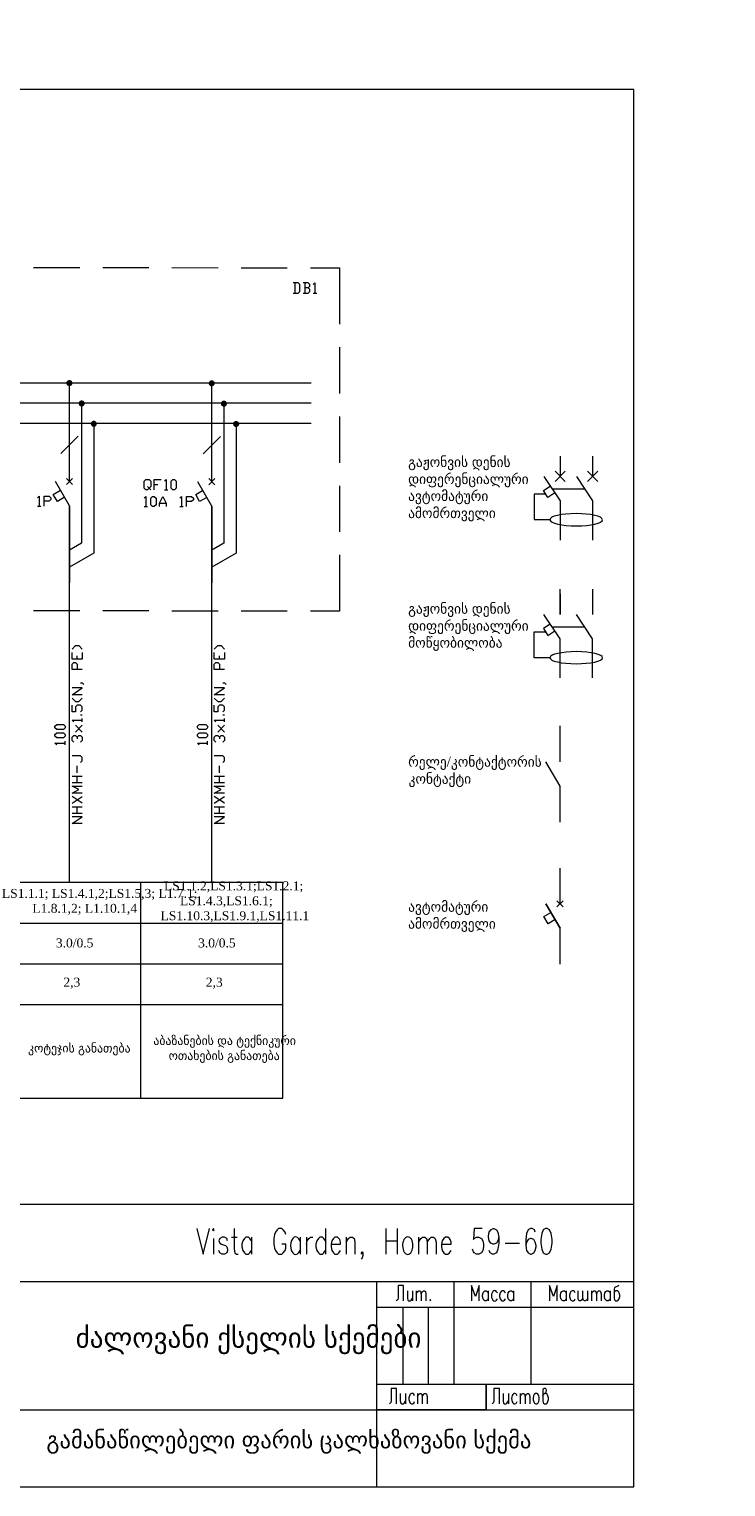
# Model space of a CAD drawing. Header units: millimetres. Extents: x 413 to 305578, y 115 to 38116.
# Tile 190 of 194: x 227718 to 245744, y 361 to 38070. Entities that reach past the tile are written whole.
import ezdxf

# ---------------------------------------------------------------- set-up
doc = ezdxf.new("R2010")
doc.units = ezdxf.units.MM
for name, color, linetype in [('PDF _Рамка1', 7, 'Continuous'), ('PDF _Схема', 7, 'Continuous'), ('PDF _Текст', 7, 'Continuous'), ('PDF _Форматка', 7, 'Continuous'), ('PDF _Элемент', 7, 'Continuous')]:
    doc.layers.add(name, color=color, linetype=linetype)
doc.styles.add('PDF Sylfaen', font='sylfaen.ttf')

msp = doc.modelspace()

# ---------------------------------------------------------------- linework, layer by layer
at = {"layer": 'PDF _Рамка1', "lineweight": 0}
for points in [[(227834, 31904), (229027, 31904)], [(229624, 31904), (230818, 31900)], [(231414, 31900), (232608, 31896)], [(233204, 31896), (234398, 31896)], [(234995, 31892), (235750, 31892), (235750, 30436)], [(235750, 29839), (235750, 28646)], [(229075, 28379), (229075, 24775), (228761, 24596)], [(232759, 28379), (232759, 24775), (232445, 24596)], [(235750, 28049), (235750, 26855)], [(229393, 27854), (229393, 24516), (228761, 24154)], [(233073, 27854), (233073, 24516), (232445, 24150)], [(235750, 26259), (235750, 25065)], [(235750, 24469), (235750, 23013), (234995, 23013)], [(242298, 23585), (242298, 22929)], [(229027, 23021), (227834, 23025)], [(230818, 23021), (229624, 23021)], [(232608, 23017), (231414, 23017)], [(234398, 23013), (233204, 23017)], [(230603, 15995), (230603, 10418)], [(197465, 14941), (234282, 14941)], [(197465, 13891), (234282, 13891)], [(197465, 12841), (234282, 12841)]]:
    msp.add_lwpolyline(points, dxfattribs=at)
msp.add_lwpolyline([(234282, 10418), (234282, 15995), (197465, 15995), (197465, 10418)], close=True, dxfattribs=at)
at = {"layer": 'PDF _Схема', "lineweight": 0}
for points in [[(197589, 28924), (235014, 28924)], [(197589, 28399), (235014, 28399)], [(197589, 27874), (235014, 27874)], [(228538, 27094), (228984, 27540)], [(232222, 27086), (232667, 27532)], [(230782, 26243), (230825, 26199), (230782, 26155), (230738, 26155), (230694, 26199), (230694, 26374), (230738, 26418), (230825, 26418), (230869, 26374), (230869, 26243), (230825, 26199), (230869, 26155)], [(230957, 26155), (230957, 26418), (231132, 26418)], [(231219, 26374), (231263, 26418), (231263, 26155)], [(230957, 26287), (231044, 26287)], [(231219, 26155), (231307, 26155)], [(227933, 25944), (227977, 25988), (227977, 25726)], [(227933, 25726), (228021, 25726)], [(228108, 25726), (228108, 25988), (228240, 25988), (228283, 25944), (228283, 25901), (228240, 25857), (228108, 25857)], [(230694, 25937), (230738, 25980), (230738, 25718)], [(230694, 25718), (230782, 25718)], [(231088, 25718), (231088, 25805), (231176, 25980), (231263, 25805), (231263, 25718)], [(231088, 25805), (231263, 25805)], [(231613, 25937), (231657, 25980), (231657, 25718)], [(231613, 25718), (231701, 25718)], [(231788, 25718), (231788, 25980), (231919, 25980), (231967, 25937), (231967, 25893), (231919, 25849), (231788, 25849)]]:
    msp.add_lwpolyline(points, dxfattribs=at)
for points in [[(231438, 26155), (231394, 26199), (231394, 26374), (231438, 26418), (231482, 26418), (231526, 26374), (231526, 26199), (231482, 26155)], [(230913, 25718), (230869, 25761), (230869, 25937), (230913, 25980), (230957, 25980), (231001, 25937), (231001, 25761), (230957, 25718)]]:
    msp.add_lwpolyline(points, close=True, dxfattribs=at)
at = {"layer": 'PDF _Текст', "lineweight": 0}
for points in [[(234545, 31243), (234676, 31243), (234720, 31287), (234720, 31462), (234676, 31506), (234545, 31506)], [(234589, 31506), (234589, 31243)], [(234939, 31375), (234983, 31418), (234983, 31462), (234939, 31506), (234808, 31506)], [(234808, 31243), (234939, 31243), (234983, 31287), (234983, 31331), (234939, 31375), (234851, 31375)], [(234851, 31506), (234851, 31243)], [(235070, 31462), (235114, 31506), (235114, 31243)], [(235070, 31243), (235158, 31243)], [(228828, 22034), (228916, 22122), (229004, 22122), (229091, 22034)], [(229091, 21947), (229091, 21771), (228828, 21771), (228828, 21947)], [(232508, 22034), (232596, 22122), (232683, 22122), (232771, 22034)], [(232771, 21947), (232771, 21771), (232508, 21771), (232508, 21947)], [(229091, 21509), (228828, 21509), (228828, 21640), (228872, 21684), (228916, 21684), (228960, 21640), (228960, 21509)], [(228960, 21771), (228960, 21859)], [(232771, 21509), (232508, 21509), (232508, 21640), (232552, 21684), (232596, 21684), (232640, 21640), (232640, 21509)], [(232640, 21771), (232640, 21859)], [(229047, 21159), (229091, 21159), (229135, 21115)], [(232727, 21159), (232771, 21159), (232815, 21115)], [(229091, 20853), (228828, 20853), (229091, 21028), (228828, 21028)], [(228828, 20765), (228916, 20677), (229004, 20677), (229091, 20765)], [(232771, 20853), (232508, 20853), (232771, 21028), (232508, 21028)], [(232508, 20765), (232596, 20677), (232683, 20677), (232771, 20765)], [(229047, 20411), (229091, 20455), (229091, 20542), (229047, 20586), (228960, 20586), (228916, 20542), (228916, 20411), (228828, 20411), (228828, 20586)], [(232727, 20411), (232771, 20455), (232771, 20542), (232727, 20586), (232640, 20586), (232596, 20542), (232596, 20411), (232508, 20411), (232508, 20586)], [(228872, 20148), (228828, 20192), (229091, 20192)], [(229091, 19886), (228916, 20061)], [(228916, 19886), (229091, 20061)], [(229091, 20323), (229047, 20323)], [(229091, 20148), (229091, 20236)], [(232552, 20148), (232508, 20192), (232771, 20192)], [(232771, 19886), (232596, 20061)], [(232596, 19886), (232771, 20061)], [(232771, 20323), (232727, 20323)], [(232771, 20148), (232771, 20236)], [(228653, 19560), (228653, 19647)], [(228872, 19623), (228828, 19667), (228828, 19755), (228872, 19798), (228916, 19798), (228960, 19755), (228960, 19711)], [(228960, 19755), (229004, 19798), (229047, 19798), (229091, 19755), (229091, 19667), (229047, 19623)], [(232333, 19560), (232333, 19647)], [(232552, 19623), (232508, 19667), (232508, 19755), (232552, 19798), (232596, 19798), (232640, 19755), (232640, 19711)], [(232640, 19755), (232683, 19798), (232727, 19798), (232771, 19755), (232771, 19667), (232727, 19623)], [(228431, 19560), (228387, 19603), (228653, 19603)], [(229047, 19098), (229091, 19142), (229091, 19229), (229047, 19273), (228828, 19273)], [(232114, 19560), (232071, 19603), (232333, 19603)], [(232727, 19098), (232771, 19142), (232771, 19229), (232727, 19273), (232508, 19273)], [(228960, 18836), (228960, 19011)], [(232640, 18836), (232640, 19011)], [(228828, 18748), (229091, 18748)], [(229091, 18573), (228828, 18573)], [(229091, 18307), (228828, 18307), (229004, 18398), (228828, 18486), (229091, 18486)], [(228960, 18573), (228960, 18748)], [(232508, 18748), (232771, 18748)], [(232771, 18573), (232508, 18573)], [(232771, 18307), (232508, 18307), (232683, 18398), (232508, 18486), (232771, 18486)], [(232640, 18573), (232640, 18748)], [(229091, 18044), (228828, 18219)], [(228828, 18044), (229091, 18219)], [(232771, 18044), (232508, 18219)], [(232508, 18044), (232771, 18219)], [(228828, 17956), (229091, 17956)], [(229091, 17781), (228828, 17781)], [(228960, 17781), (228960, 17956)], [(232508, 17956), (232771, 17956)], [(232771, 17781), (232508, 17781)], [(232640, 17781), (232640, 17956)], [(229091, 17519), (228828, 17519), (229091, 17694), (228828, 17694)], [(232771, 17519), (232508, 17519), (232771, 17694), (232508, 17694)]]:
    msp.add_lwpolyline(points, dxfattribs=at)
for points in [[(228653, 19997), (228610, 19953), (228431, 19953), (228387, 19997), (228387, 20041), (228431, 20085), (228610, 20085), (228653, 20041)], [(232333, 19997), (232289, 19953), (232114, 19953), (232071, 19997), (232071, 20041), (232114, 20085), (232289, 20085), (232333, 20041)], [(228653, 19778), (228610, 19735), (228431, 19735), (228387, 19778), (228387, 19822), (228431, 19866), (228610, 19866), (228653, 19822)], [(232333, 19778), (232289, 19735), (232114, 19735), (232071, 19778), (232071, 19822), (232114, 19866), (232289, 19866), (232333, 19822)]]:
    msp.add_lwpolyline(points, close=True, dxfattribs=at)
at = {"layer": 'PDF _Форматка', "lineweight": 0}
for points in [[(188873, 38070), (188873, 36510), (188873, 361), (243364, 361), (243364, 36510), (200174, 36510)], [(218776, 361), (218776, 7673), (243364, 7673)], [(232055, 7045), (232218, 6380), (232381, 7045)], [(232484, 6790), (232484, 6380)], [(232854, 6726), (232834, 6790), (232775, 6822), (232711, 6822), (232651, 6790), (232628, 6726), (232651, 6667), (232691, 6635), (232795, 6603), (232834, 6571), (232854, 6508), (232854, 6476), (232834, 6412), (232775, 6380), (232711, 6380), (232651, 6412), (232628, 6476)], [(232958, 6822), (233101, 6822)], [(233021, 7045), (233021, 6508), (233041, 6412), (233081, 6380), (233125, 6380)], [(233471, 6726), (233431, 6790), (233391, 6822), (233328, 6822), (233288, 6790), (233248, 6726), (233224, 6635), (233224, 6571), (233248, 6476), (233288, 6412), (233328, 6380), (233391, 6380), (233431, 6412), (233471, 6476)], [(233471, 6822), (233471, 6380)], [(234358, 6885), (234338, 6949), (234294, 7013), (234255, 7045), (234171, 7045), (234131, 7013), (234092, 6949), (234068, 6885), (234048, 6790), (234048, 6635), (234068, 6539), (234092, 6476), (234131, 6412), (234171, 6380), (234255, 6380), (234294, 6412), (234338, 6476), (234358, 6539), (234358, 6635), (234255, 6635)], [(234728, 6822), (234728, 6380)], [(234891, 6822), (234891, 6380)], [(234891, 6635), (234911, 6726), (234955, 6790), (234995, 6822), (235058, 6822)], [(235384, 6726), (235345, 6790), (235305, 6822), (235241, 6822), (235201, 6790), (235158, 6726), (235138, 6635), (235138, 6571), (235158, 6476), (235201, 6412), (235241, 6380), (235305, 6380), (235345, 6412), (235384, 6476)], [(235384, 7045), (235384, 6380)], [(235532, 6635), (235778, 6635), (235778, 6695), (235754, 6758), (235734, 6790), (235695, 6822), (235631, 6822), (235591, 6790), (235551, 6726), (235532, 6635), (235532, 6571), (235551, 6476), (235591, 6412), (235631, 6380), (235695, 6380), (235734, 6412), (235778, 6476)], [(235921, 6822), (235921, 6380)], [(235921, 6695), (235981, 6790), (236025, 6822), (236085, 6822), (236124, 6790), (236148, 6695), (236148, 6380)], [(236948, 7045), (236948, 6380)], [(237238, 7045), (237238, 6380)], [(237791, 6822), (237791, 6380)], [(237791, 6695), (237855, 6790), (237895, 6822), (237958, 6822), (237998, 6790), (238018, 6695), (238018, 6380)], [(238018, 6695), (238082, 6790), (238121, 6822), (238181, 6822), (238225, 6790), (238245, 6695), (238245, 6380)], [(238388, 6635), (238634, 6635), (238634, 6695), (238615, 6758), (238595, 6790), (238555, 6822), (238491, 6822), (238451, 6790), (238408, 6726), (238388, 6635), (238388, 6571), (238408, 6476), (238451, 6412), (238491, 6380), (238555, 6380), (238595, 6412), (238634, 6476)], [(239438, 7045), (239231, 7045), (239211, 6758), (239231, 6790), (239295, 6822), (239355, 6822), (239418, 6790), (239458, 6726), (239478, 6635), (239478, 6571), (239458, 6476), (239418, 6412), (239355, 6380), (239295, 6380), (239231, 6412), (239211, 6444), (239191, 6508)], [(239868, 6822), (239848, 6726), (239808, 6667), (239744, 6635), (239724, 6635), (239665, 6667), (239621, 6726), (239601, 6822), (239601, 6854), (239621, 6949), (239665, 7013), (239724, 7045), (239744, 7045), (239808, 7013), (239848, 6949), (239868, 6822), (239868, 6667), (239848, 6508), (239808, 6412), (239744, 6380), (239705, 6380), (239645, 6412), (239621, 6476)], [(240814, 6949), (240795, 7013), (240735, 7045), (240691, 7045), (240631, 7013), (240588, 6917), (240568, 6758), (240568, 6603), (240588, 6476), (240631, 6412), (240691, 6380), (240711, 6380), (240775, 6412), (240814, 6476), (240834, 6571), (240834, 6603), (240814, 6695), (240775, 6758), (240711, 6790), (240691, 6790), (240631, 6758), (240588, 6695), (240568, 6603)], [(236351, 6412), (236331, 6380), (236311, 6412), (236331, 6444), (236351, 6412), (236351, 6348), (236331, 6285), (236311, 6253)], [(236948, 6726), (237238, 6726)], [(240035, 6667), (240405, 6667)], [(218776, 5676), (227416, 5676), (243364, 5676)], [(236717, 361), (236717, 5676)], [(238714, 3019), (238714, 5676)], [(240707, 3019), (240707, 5676)], [(237405, 5171), (237405, 5569), (237270, 5569), (237270, 5246), (237254, 5207), (237242, 5187), (237218, 5171)], [(237505, 5433), (237505, 5246), (237517, 5187), (237541, 5171), (237576, 5171), (237600, 5187), (237640, 5246)], [(237640, 5433), (237640, 5171)], [(237735, 5433), (237735, 5171)], [(237735, 5358), (237775, 5418), (237799, 5433), (237823, 5433), (237847, 5418), (237859, 5358), (237859, 5171)], [(237859, 5358), (237899, 5418), (237922, 5433), (237946, 5433), (237970, 5418), (237986, 5358), (237986, 5171)], [(239362, 5171), (239362, 5569), (239263, 5282), (239164, 5569), (239164, 5171)], [(239597, 5227), (239573, 5187), (239545, 5171), (239510, 5171), (239486, 5187), (239474, 5207), (239462, 5227), (239450, 5282), (239450, 5322), (239462, 5378), (239486, 5418), (239510, 5433), (239545, 5433), (239573, 5418), (239597, 5378)], [(239597, 5433), (239597, 5171)], [(240039, 5378), (240015, 5418), (239991, 5433), (239955, 5433), (239931, 5418), (239904, 5378), (239892, 5322), (239892, 5282), (239904, 5227), (239931, 5187), (239955, 5171), (239991, 5171), (240015, 5187), (240039, 5227)], [(240250, 5227), (240226, 5187), (240202, 5171), (240162, 5171), (240138, 5187), (240126, 5207), (240114, 5227), (240102, 5282), (240102, 5322), (240114, 5378), (240138, 5418), (240162, 5433), (240202, 5433), (240226, 5418), (240250, 5378)], [(240250, 5433), (240250, 5171)], [(241379, 5171), (241379, 5569), (241284, 5282), (241184, 5569), (241184, 5171)], [(241614, 5227), (241590, 5187), (241566, 5171), (241531, 5171), (241503, 5187), (241491, 5207), (241479, 5227), (241467, 5282), (241467, 5322), (241479, 5378), (241503, 5418), (241531, 5433), (241566, 5433), (241590, 5418), (241614, 5378)], [(241614, 5433), (241614, 5171)], [(241849, 5378), (241825, 5418), (241801, 5433), (241765, 5433), (241737, 5418), (241714, 5378), (241702, 5322), (241702, 5282), (241714, 5227), (241737, 5187), (241765, 5171), (241801, 5171), (241825, 5187), (241849, 5227)], [(242048, 5246), (242012, 5187), (241984, 5171), (241960, 5171), (241936, 5187), (241924, 5246), (241924, 5433)], [(242171, 5246), (242135, 5187), (242107, 5171), (242083, 5171), (242060, 5187), (242048, 5246), (242048, 5433)], [(242171, 5171), (242171, 5433)], [(242270, 5433), (242270, 5171)], [(242270, 5358), (242306, 5418), (242330, 5433), (242354, 5433), (242382, 5418), (242394, 5358), (242394, 5171)], [(242394, 5358), (242430, 5418), (242453, 5433), (242481, 5433), (242505, 5418), (242517, 5358), (242517, 5171)], [(242752, 5227), (242728, 5187), (242700, 5171), (242664, 5171), (242640, 5187), (242628, 5207), (242617, 5227), (242605, 5282), (242605, 5322), (242617, 5378), (242640, 5418), (242664, 5433), (242700, 5433), (242728, 5418), (242752, 5378)], [(242752, 5433), (242752, 5171)], [(242975, 5569), (242947, 5549), (242887, 5529), (242863, 5509), (242851, 5473), (242851, 5246), (242863, 5207), (242875, 5187), (242899, 5171), (242935, 5171), (242959, 5187), (242987, 5227), (242998, 5282), (242998, 5322), (242987, 5378), (242975, 5398), (242959, 5418), (242935, 5433), (242899, 5433), (242875, 5418), (242851, 5378)], [(236717, 5012), (243364, 5012)], [(237393, 3019), (237393, 5012)], [(238050, 3019), (238050, 5012)], [(236717, 3019), (243364, 3019)], [(239541, 2354), (239541, 3019)], [(237222, 2510), (237222, 2907), (237087, 2907), (237087, 2585), (237075, 2545), (237063, 2525), (237039, 2510)], [(237322, 2776), (237322, 2585), (237334, 2525), (237362, 2510), (237397, 2510), (237421, 2525), (237457, 2585)], [(237457, 2776), (237457, 2510)], [(237692, 2716), (237668, 2756), (237644, 2776), (237608, 2776), (237580, 2756), (237556, 2716), (237544, 2661), (237544, 2621), (237556, 2565), (237580, 2525), (237608, 2510), (237644, 2510), (237668, 2525), (237692, 2565)], [(237767, 2776), (237767, 2510)], [(237767, 2697), (237803, 2756), (237827, 2776), (237855, 2776), (237879, 2756), (237891, 2697), (237891, 2510)], [(237891, 2697), (237926, 2756), (237950, 2776), (237978, 2776), (238002, 2756), (238014, 2697), (238014, 2510)], [(239884, 2510), (239884, 2907), (239744, 2907), (239744, 2585), (239732, 2545), (239721, 2525), (239697, 2510)], [(239979, 2776), (239979, 2585), (239995, 2525), (240019, 2510), (240055, 2510), (240079, 2525), (240118, 2585)], [(240118, 2776), (240118, 2510)], [(240425, 2776), (240425, 2510)], [(240425, 2697), (240460, 2756), (240488, 2776), (240512, 2776), (240536, 2756), (240548, 2697), (240548, 2510)], [(240548, 2697), (240584, 2756), (240612, 2776), (240635, 2776), (240659, 2756), (240671, 2697), (240671, 2510)], [(241005, 2716), (241029, 2756), (241053, 2776), (241093, 2812), (241105, 2852), (241093, 2887), (241081, 2907), (241041, 2907), (241017, 2887), (241005, 2868), (241005, 2585), (241017, 2545), (241029, 2525), (241053, 2510), (241093, 2510), (241117, 2525), (241141, 2565), (241153, 2621), (241153, 2661), (241141, 2716), (241117, 2756), (241093, 2776), (241053, 2776)], [(218776, 2354), (227416, 2354), (243364, 2354)]]:
    msp.add_lwpolyline(points, dxfattribs=at)
for points in [[(232464, 7013), (232484, 6981), (232504, 7013), (232484, 7045)], [(241081, 7045), (241021, 7013), (240982, 6917), (240958, 6758), (240958, 6667), (240982, 6508), (241021, 6412), (241081, 6380), (241125, 6380), (241184, 6412), (241228, 6508), (241248, 6667), (241248, 6758), (241228, 6917), (241184, 7013), (241125, 7045)], [(238093, 5207), (238082, 5187), (238093, 5171), (238109, 5187)], [(236717, 3015), (239541, 3015), (239541, 2350), (236717, 2350)]]:
    msp.add_lwpolyline(points, close=True, dxfattribs=at)
for centre, major_axis, ratio, start_param, end_param in [((234615, 6601), (0, 226), 0.598129, 5.297483, 10.407231), ((237515, 6601), (0, 226), 0.596181, 0.223267, 6.506452), ((239763, 5302), (0, 135), 0.618601, 5.306868, 10.396754), ((240282, 2642), (-2, 136), 0.592488, 5.279345, 10.385211), ((240838, 2642), (-2, 138), 0.587486, 0.229545, 6.51273)]:
    msp.add_ellipse(centre, major_axis=major_axis, ratio=ratio, start_param=start_param, end_param=end_param, dxfattribs=at)
at = {"layer": 'PDF _Элемент', "lineweight": 0}
for points in [[(228761, 26366), (228761, 28900)], [(232445, 26362), (232445, 28892)], [(241455, 27027), (241455, 26501)], [(242298, 27027), (242298, 26501)], [(228840, 26446), (228681, 26287)], [(228840, 26287), (228681, 26446)], [(232524, 26442), (232365, 26283)], [(232524, 26283), (232365, 26442)], [(241033, 26501), (241455, 25869), (241455, 24854)], [(241586, 26370), (241324, 26633)], [(241324, 26370), (241586, 26633)], [(241877, 26501), (242298, 25869), (242298, 24854)], [(242430, 26370), (242163, 26633)], [(242163, 26370), (242430, 26633)], [(228634, 25960), (228451, 25853), (228343, 26036), (228526, 26143)], [(228761, 25738), (228399, 26366)], [(232313, 25956), (232130, 25849), (232027, 26032), (232206, 26135)], [(232445, 25730), (232079, 26362)], [(241085, 26044), (240783, 26044), (240783, 25384), (241192, 25384)], [(241316, 26076), (241141, 25956), (241025, 26135), (241200, 26251)], [(241248, 26179), (242091, 26179)], [(228761, 15995), (228761, 25738), (228761, 23753)], [(232445, 15995), (232445, 25730), (232445, 23745)], [(241455, 23458), (241455, 22929), (241455, 23585)], [(242298, 23458), (242298, 22929)], [(241200, 22678), (241025, 22563), (241141, 22388), (241316, 22503)], [(241455, 21286), (241455, 22301), (241033, 22929)], [(242298, 21286), (242298, 22301), (241877, 22929)], [(241192, 21811), (240783, 21811), (240783, 22476), (241085, 22476)], [(241248, 22607), (242091, 22607)], [(241455, 19118), (241455, 20045)], [(241455, 17559), (241455, 18486), (241089, 19118)], [(241455, 15442), (241455, 16369)], [(241535, 15363), (241375, 15522)], [(241535, 15522), (241375, 15363)], [(241324, 15037), (241145, 14929), (241037, 15112), (241220, 15216)], [(241455, 13883), (241455, 14810), (241089, 15442), (241455, 14810)]]:
    msp.add_lwpolyline(points, dxfattribs=at)
for centre, major_axis, ratio, start_param, end_param in [((241873, 25380), (-681, 1), 0.233366, 0.007801, 6.290986), ((241875, 21810), (682, 1), 0.229598, 3.13046, 9.413645)]:
    msp.add_ellipse(centre, major_axis=major_axis, ratio=ratio, start_param=start_param, end_param=end_param, dxfattribs=at)
at = {"layer": 'PDF _Элемент', "transparency": 33554559}
for points in [[(228685, 28944), (228836, 28928), (228681, 28928)], [(228836, 28928), (228681, 28928), (228840, 28912)], [(228681, 28928), (228840, 28912), (228681, 28912)], [(228840, 28912), (228681, 28912), (228836, 28900)], [(228681, 28912), (228836, 28900), (228681, 28900)], [(228836, 28900), (228681, 28900), (228832, 28884)], [(228681, 28900), (228832, 28884), (228685, 28884)], [(228693, 28956), (228832, 28944), (228685, 28944)], [(228832, 28944), (228685, 28944), (228836, 28928)], [(228832, 28884), (228685, 28884), (228828, 28872)], [(228685, 28884), (228828, 28872), (228693, 28872)], [(228701, 28968), (228828, 28956), (228693, 28956)], [(228828, 28956), (228693, 28956), (228832, 28944)], [(228828, 28872), (228693, 28872), (228821, 28860)], [(228693, 28872), (228821, 28860), (228701, 28860)], [(228713, 28976), (228821, 28968), (228701, 28968)], [(228821, 28968), (228701, 28968), (228828, 28956)], [(228821, 28860), (228701, 28860), (228809, 28852)], [(228701, 28860), (228809, 28852), (228713, 28852)], [(228725, 28984), (228809, 28976), (228713, 28976)], [(228809, 28976), (228713, 28976), (228821, 28968)], [(228809, 28852), (228713, 28852), (228797, 28845)], [(228713, 28852), (228797, 28845), (228725, 28845)], [(228737, 28992), (228797, 28984), (228725, 28984)], [(228797, 28984), (228725, 28984), (228809, 28976)], [(228797, 28845), (228725, 28845), (228781, 28837)], [(228725, 28845), (228781, 28837), (228737, 28837)], [(228753, 28992), (228781, 28992), (228737, 28992)], [(228781, 28992), (228737, 28992), (228797, 28984)], [(228781, 28837), (228737, 28837), (228769, 28837)], [(228737, 28837), (228769, 28837), (228753, 28837)], [(228769, 28992), (228753, 28992), (228781, 28992)], [(232369, 28936), (232520, 28924), (232365, 28924)], [(232520, 28924), (232365, 28924), (232520, 28908)], [(232365, 28924), (232520, 28908), (232365, 28908)], [(232520, 28908), (232365, 28908), (232520, 28892)], [(232365, 28908), (232520, 28892), (232365, 28892)], [(232520, 28892), (232365, 28892), (232516, 28880)], [(232365, 28892), (232516, 28880), (232369, 28880)], [(232377, 28948), (232516, 28936), (232369, 28936)], [(232516, 28936), (232369, 28936), (232520, 28924)], [(232516, 28880), (232369, 28880), (232508, 28864)], [(232369, 28880), (232508, 28864), (232377, 28864)], [(232385, 28960), (232508, 28948), (232377, 28948)], [(232508, 28948), (232377, 28948), (232516, 28936)], [(232508, 28864), (232377, 28864), (232500, 28856)], [(232377, 28864), (232500, 28856), (232385, 28856)], [(232393, 28972), (232500, 28960), (232385, 28960)], [(232500, 28960), (232385, 28960), (232508, 28948)], [(232500, 28856), (232385, 28856), (232488, 28845)], [(232385, 28856), (232488, 28845), (232393, 28845)], [(232409, 28980), (232488, 28972), (232393, 28972)], [(232488, 28972), (232393, 28972), (232500, 28960)], [(232488, 28845), (232393, 28845), (232476, 28837)], [(232393, 28845), (232476, 28837), (232409, 28837)], [(232421, 28984), (232476, 28980), (232409, 28980)], [(232476, 28980), (232409, 28980), (232488, 28972)], [(232476, 28837), (232409, 28837), (232464, 28833)], [(232409, 28837), (232464, 28833), (232421, 28833)], [(232437, 28988), (232464, 28984), (232421, 28984)], [(232464, 28984), (232421, 28984), (232476, 28980)], [(232464, 28833), (232421, 28833), (232449, 28829)], [(232421, 28833), (232449, 28829), (232437, 28829)], [(232449, 28988), (232437, 28988), (232464, 28984)], [(229000, 28403), (229155, 28387), (228996, 28387)], [(229155, 28387), (228996, 28387), (229155, 28375)], [(228996, 28387), (229155, 28375), (229000, 28375)], [(229004, 28415), (229155, 28403), (229000, 28403)], [(229155, 28403), (229000, 28403), (229155, 28387)], [(229155, 28375), (229000, 28375), (229151, 28359)], [(229000, 28375), (229151, 28359), (229004, 28359)], [(229008, 28431), (229151, 28415), (229004, 28415)], [(229151, 28415), (229004, 28415), (229155, 28403)], [(229151, 28359), (229004, 28359), (229143, 28347)], [(229004, 28359), (229143, 28347), (229008, 28347)], [(229019, 28443), (229143, 28431), (229008, 28431)], [(229143, 28431), (229008, 28431), (229151, 28415)], [(229143, 28347), (229008, 28347), (229135, 28335)], [(229008, 28347), (229135, 28335), (229019, 28335)], [(229027, 28451), (229135, 28443), (229019, 28443)], [(229135, 28443), (229019, 28443), (229143, 28431)], [(229135, 28335), (229019, 28335), (229123, 28323)], [(229019, 28335), (229123, 28323), (229027, 28323)], [(229039, 28459), (229123, 28451), (229027, 28451)], [(229123, 28451), (229027, 28451), (229135, 28443)], [(229123, 28323), (229027, 28323), (229111, 28315)], [(229027, 28323), (229111, 28315), (229039, 28315)], [(229055, 28463), (229111, 28459), (229039, 28459)], [(229111, 28459), (229039, 28459), (229123, 28451)], [(229111, 28315), (229039, 28315), (229099, 28311)], [(229039, 28315), (229099, 28311), (229055, 28311)], [(229067, 28467), (229099, 28463), (229055, 28463)], [(229099, 28463), (229055, 28463), (229111, 28459)], [(229099, 28311), (229055, 28311), (229083, 28307)], [(229055, 28311), (229083, 28307), (229067, 28307)], [(229083, 28467), (229067, 28467), (229099, 28463)], [(232683, 28411), (232834, 28395), (232679, 28395)], [(232834, 28395), (232679, 28395), (232838, 28383)], [(232679, 28395), (232838, 28383), (232679, 28383)], [(232838, 28383), (232679, 28383), (232834, 28367)], [(232679, 28383), (232834, 28367), (232679, 28367)], [(232834, 28367), (232679, 28367), (232830, 28355)], [(232679, 28367), (232830, 28355), (232683, 28355)], [(232691, 28423), (232830, 28411), (232683, 28411)], [(232830, 28411), (232683, 28411), (232834, 28395)], [(232830, 28355), (232683, 28355), (232826, 28339)], [(232683, 28355), (232826, 28339), (232691, 28339)], [(232699, 28435), (232826, 28423), (232691, 28423)], [(232826, 28423), (232691, 28423), (232830, 28411)], [(232826, 28339), (232691, 28339), (232815, 28327)], [(232691, 28339), (232815, 28327), (232699, 28327)], [(232711, 28447), (232815, 28435), (232699, 28435)], [(232815, 28435), (232699, 28435), (232826, 28423)], [(232815, 28327), (232699, 28327), (232807, 28319)], [(232699, 28327), (232807, 28319), (232711, 28319)], [(232723, 28451), (232807, 28447), (232711, 28447)], [(232807, 28447), (232711, 28447), (232815, 28435)], [(232807, 28319), (232711, 28319), (232795, 28311)], [(232711, 28319), (232795, 28311), (232723, 28311)], [(232735, 28459), (232795, 28451), (232723, 28451)], [(232795, 28451), (232723, 28451), (232807, 28447)], [(232795, 28311), (232723, 28311), (232779, 28307)], [(232723, 28311), (232779, 28307), (232735, 28307)], [(232751, 28459), (232779, 28459), (232735, 28459)], [(232779, 28459), (232735, 28459), (232795, 28451)], [(232779, 28307), (232735, 28307), (232767, 28303)], [(232735, 28307), (232767, 28303), (232751, 28303)], [(232767, 28459), (232751, 28459), (232779, 28459)], [(229334, 27914), (229457, 27902), (229326, 27902)], [(229346, 27926), (229449, 27914), (229334, 27914)], [(229449, 27914), (229334, 27914), (229457, 27902)], [(229358, 27934), (229437, 27926), (229346, 27926)], [(229437, 27926), (229346, 27926), (229449, 27914)], [(229370, 27938), (229425, 27934), (229358, 27934)], [(229425, 27934), (229358, 27934), (229437, 27926)], [(229385, 27941), (229413, 27938), (229370, 27938)], [(229413, 27938), (229370, 27938), (229425, 27934)], [(229397, 27941), (229385, 27941), (229413, 27938)], [(233013, 27910), (233141, 27898), (233005, 27898)], [(233025, 27918), (233133, 27910), (233013, 27910)], [(233133, 27910), (233013, 27910), (233141, 27898)], [(233037, 27926), (233121, 27918), (233025, 27918)], [(233121, 27918), (233025, 27918), (233133, 27910)], [(233053, 27934), (233109, 27926), (233037, 27926)], [(233109, 27926), (233037, 27926), (233121, 27918)], [(233065, 27934), (233097, 27934), (233053, 27934)], [(233097, 27934), (233053, 27934), (233109, 27926)], [(233081, 27934), (233065, 27934), (233097, 27934)], [(229318, 27890), (229469, 27878), (229314, 27878)], [(229469, 27878), (229314, 27878), (229469, 27862)], [(229314, 27878), (229469, 27862), (229314, 27862)], [(229469, 27862), (229314, 27862), (229469, 27846)], [(229314, 27862), (229469, 27846), (229314, 27846)], [(229469, 27846), (229314, 27846), (229465, 27834)], [(229314, 27846), (229465, 27834), (229318, 27834)], [(229326, 27902), (229465, 27890), (229318, 27890)], [(229465, 27890), (229318, 27890), (229469, 27878)], [(229465, 27834), (229318, 27834), (229457, 27822)], [(229318, 27834), (229457, 27822), (229326, 27822)], [(229457, 27902), (229326, 27902), (229465, 27890)], [(229457, 27822), (229326, 27822), (229449, 27810)], [(229326, 27822), (229449, 27810), (229334, 27810)], [(229449, 27810), (229334, 27810), (229437, 27798)], [(229334, 27810), (229437, 27798), (229346, 27798)], [(229437, 27798), (229346, 27798), (229425, 27790)], [(229346, 27798), (229425, 27790), (229358, 27790)], [(229425, 27790), (229358, 27790), (229413, 27786)], [(229358, 27790), (229413, 27786), (229370, 27786)], [(229413, 27786), (229370, 27786), (229397, 27782)], [(229370, 27786), (229397, 27782), (229385, 27782)], [(232998, 27870), (233153, 27854), (232994, 27854)], [(233153, 27854), (232994, 27854), (233153, 27842)], [(232994, 27854), (233153, 27842), (232998, 27842)], [(233002, 27886), (233153, 27870), (232998, 27870)], [(233153, 27870), (232998, 27870), (233153, 27854)], [(233153, 27842), (232998, 27842), (233149, 27826)], [(232998, 27842), (233149, 27826), (233002, 27826)], [(233005, 27898), (233149, 27886), (233002, 27886)], [(233149, 27886), (233002, 27886), (233153, 27870)], [(233149, 27826), (233002, 27826), (233141, 27814)], [(233002, 27826), (233141, 27814), (233005, 27814)], [(233141, 27898), (233005, 27898), (233149, 27886)], [(233141, 27814), (233005, 27814), (233133, 27802)], [(233005, 27814), (233133, 27802), (233013, 27802)], [(233133, 27802), (233013, 27802), (233121, 27794)], [(233013, 27802), (233121, 27794), (233025, 27794)], [(233121, 27794), (233025, 27794), (233109, 27786)], [(233025, 27794), (233109, 27786), (233037, 27786)], [(233109, 27786), (233037, 27786), (233097, 27778)], [(233037, 27786), (233097, 27778), (233053, 27778)], [(233097, 27778), (233053, 27778), (233081, 27778)], [(233053, 27778), (233081, 27778), (233065, 27778)]]:
    msp.add_solid(points, dxfattribs=at)

# ---------------------------------------------------------------- texts
at = {"layer": 'PDF _Текст', "attachment_point": 4, "style": 'PDF Sylfaen'}
for s, insert, char_height in [('ცალხაზოვანი გეგმა. ტიპური კოტეჯის ელ. ფარი', (210564, 35095), 368.22), ('გაჟონვის დენის', (237524, 26833), 263.01), ('დიფერენციალური', (237524, 26392), 263.01), ('ავტომატური', (237524, 25954), 263), ('ამომრთველი', (237524, 25512), 263), ('გაჟონვის დენის', (237524, 23038), 263.01), ('დიფერენციალური', (237524, 22596), 263.01), ('მოწყობილობა', (237524, 22159), 263.01), ('რელე/კონტაქტორის', (237524, 19080), 263.01), ('კონტაქტი', (237536, 18638), 263), ('LS1.1.2,LS1.3.1;LS1.2.1;', (231207, 15881), 231.45), ('LS1.1.1; LS1.4.1,2;LS1.5,3; L1.7.1;', (227014, 15686), 231.45), ('LS1.4.3,LS1.6.1;', (231621, 15495), 231.45), ('ავტომატური', (237524, 15328), 263), ('L1.8.1,2; L1.10.1,4', (227801, 15300), 231.45), ('LS1.10.3,LS1.9.1,LS1.11.1', (231119, 15109), 231.45), ('ამომრთველი', (237524, 14890), 263), ('3.0/0.5', (228410, 14429), 231.5), ('3.0/0.5', (232090, 14429), 231.5), ('2,3', (228605, 13390), 231.5), ('2,3', (232289, 13390), 231.5), ('კოტეჯის განათება', (227690, 11676), 231.45), ('აბაზანების და ტექნიკური', (230932, 11871), 231.45), ('ოთახების განათება', (231326, 11481), 231.45), ('ძალოვანი ქსელის სქემები', (228919, 4141), 531.62), ('გამანაწილებელი ფარის ცალხაზოვანი სქემა', (228164, 1509), 443.02)]:
    msp.add_mtext(s, dxfattribs=dict(at, insert=insert, char_height=char_height))

doc.saveas('drawing.dxf')
